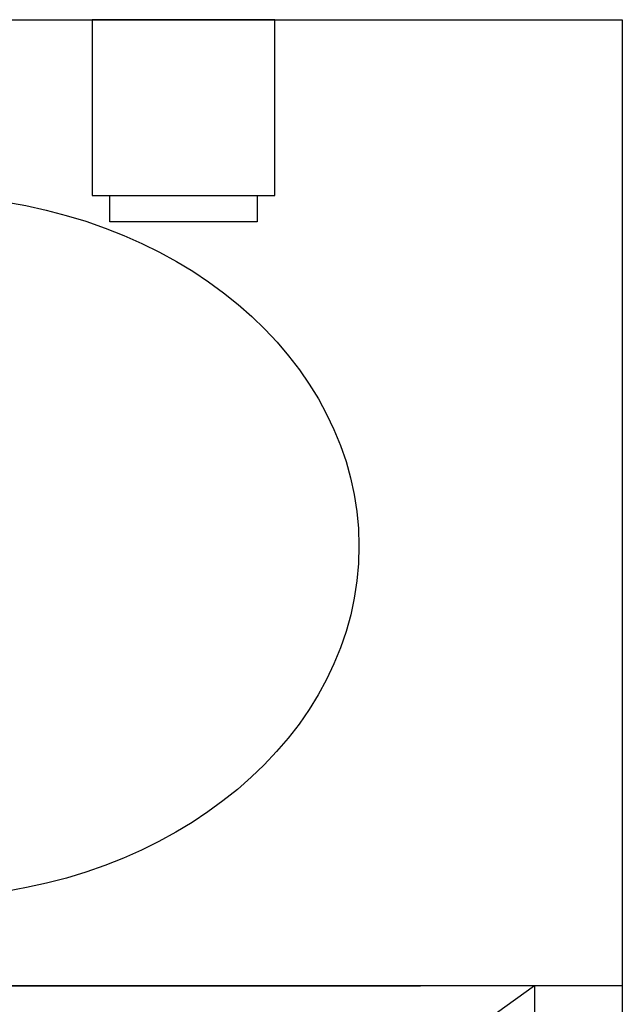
# Model space of a CAD drawing. Header units: millimetres. Extents: x 6161 to 8965, y -9035 to -5431.
# Tile 206 of 256: x 6980 to 7014, y -6625 to -6569. Entities that reach past the tile are written whole.
import ezdxf

# ---------------------------------------------------------------- set-up
doc = ezdxf.new("R2010")
doc.units = ezdxf.units.MM
doc.linetypes.add('DASHED', pattern=[19.05, 12.7, -6.35])
doc.layers.add('Wyposazenie Wew - Urzadzenia Sanitarne', color=6, linetype='Continuous')
doc.layers.add('Ściany', color=7, linetype='Continuous')

# ---------------------------------------------------------------- blocks, each defined once
blk = doc.blocks.new('Modul_MOP')
at = {"color": 9, "linetype": 'DASHED', "ltscale": 5, "true_color": 0xb8b8b8}
blk.add_lwpolyline([(-35, -55), (-35, -105), (35, -105), (35, -55), (-35, -55), (35, -105), (-35, -105), (35, -55)], dxfattribs=at)
blk.add_ellipse((0, -30), major_axis=(-25, 0), ratio=0.8, start_param=4.807479, end_param=10.900484)
blk = doc.blocks.new('MERIDA TOP-TOP')
blk.add_lwpolyline([(-5.2, 0), (-5.2, -10), (5.2, -10), (5.2, 0), (-5.2, 0)])
blk.add_lwpolyline([(-4.2, -10), (4.2, -10), (4.2, -11.5), (-4.2, -11.5)], close=True)

msp = doc.modelspace()

# ---------------------------------------------------------------- linework, layer by layer
at = {"layer": 'Wyposazenie Wew - Urzadzenia Sanitarne'}
msp.add_lwpolyline([(7013.833, -6623.817), (6518.833, -6623.817), (6518.833, -6568.817), (7013.833, -6568.817)], close=True, dxfattribs=at)
at = {"layer": 'Ściany'}
msp.add_lwpolyline([(6518.833, -6678.817), (6518.833, -6568.817), (7013.833, -6568.817), (7013.833, -6788.817)], dxfattribs=at)

# ---------------------------------------------------------------- block references
at = {"layer": 'Wyposazenie Wew - Urzadzenia Sanitarne', "xscale": -1}
msp.add_blockref('Modul_MOP', (6973.833, -6568.817), dxfattribs=at)
at = {"layer": 'Wyposazenie Wew - Urzadzenia Sanitarne'}
msp.add_blockref('MERIDA TOP-TOP', (6988.833, -6568.817), dxfattribs=at)

doc.saveas('drawing.dxf')
